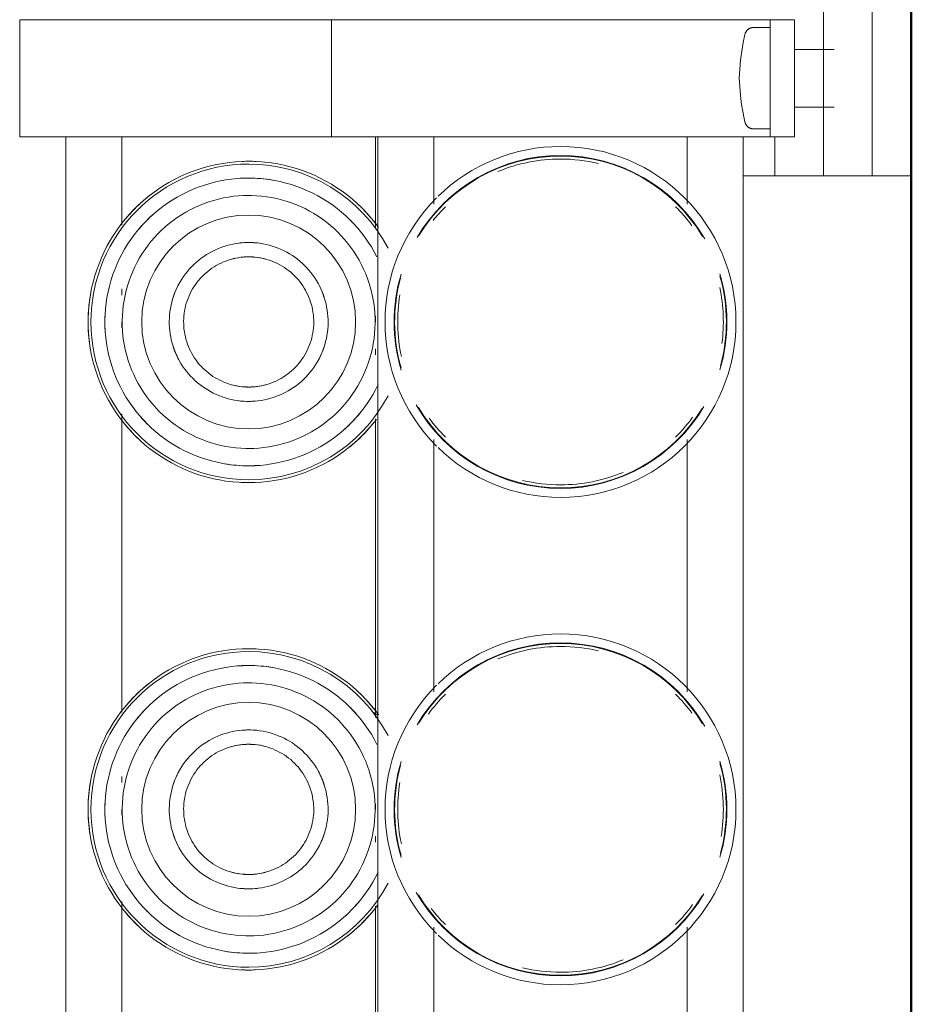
# Model space of a CAD drawing. Header units: millimetres. Extents: x 26623 to 48924, y 4737 to 39091.
# Tile 39 of 89: x 33572 to 33663, y 36541 to 36642. Entities that reach past the tile are written whole.
import ezdxf

# ---------------------------------------------------------------- set-up
doc = ezdxf.new("R2010")
doc.units = ezdxf.units.MM
doc.linetypes.add('ADSK_Скрыто', pattern=[300, 150, -150])
for name, color, linetype, lineweight in [('A-DETL-____-HDLN', 90, 'ADSK_Скрыто', 9), ('A-WALL-____-MCUT', 113, 'Continuous', 50), ('A-WALL-____-OTLN', 113, 'Continuous', 20), ('M-EQPM-____-OTLN', 50, 'Continuous', 20)]:
    doc.layers.add(name, color=color, linetype=linetype, lineweight=lineweight)

# ---------------------------------------------------------------- blocks, each defined once
blk = doc.blocks.new('Прямая форма - V line-613630-В_Этаж 03_Водопровод')
at = {"layer": 'A-WALL-____-MCUT', "color": 9}
blk.add_line((7702.21, 0), (3930, 0), dxfattribs=at)
blk = doc.blocks.new('Прямая форма - SW - 019-613631-В_Этаж 03_Водопровод')
blk.add_blockref('Прямая форма - V line-613630-В_Этаж 03_Водопровод', (0, 0))
blk = doc.blocks.new('V line_ifc_RVT-1-В_Этаж 03_Водопровод')
at = {"layer": 'A-WALL-____-OTLN', "color": 253, "lineweight": 20, "rotation": 90}
blk.add_blockref('Прямая форма - SW - 019-613631-В_Этаж 03_Водопровод', (33663.24, 30037.63), dxfattribs=at)
blk = doc.blocks.new('ADSK_Коллектор с регулирующими клапанами и расходомерами - N5-1658201-В_Этаж 03_Водопровод')
at = {"layer": 'A-DETL-____-HDLN', "flags": 128}
for points in [[(51.23, -16.96), (51.2, -16.94), (51.17, -16.92), (51.14, -16.9), (51.12, -16.88), (51.09, -16.85), (51.06, -16.83), (51.04, -16.8), (51.01, -16.77), (50.99, -16.75), (50.97, -16.72), (50.95, -16.69), (50.93, -16.66)], [(61.08, -16.64), (61.06, -16.67), (61.04, -16.7), (61.02, -16.73), (61, -16.76), (60.98, -16.79), (60.95, -16.81), (60.93, -16.84), (60.9, -16.86), (60.87, -16.89), (60.84, -16.91), (60.82, -16.93), (60.79, -16.95), (60.75, -16.97)]]:
    blk.add_lwpolyline(points, dxfattribs=at)
at = {"layer": 'M-EQPM-____-OTLN'}
for p, q in [((66, -4), (66, 0)), ((56, 0), (46, 0)), ((66, 0), (56, 0)), ((46, -4), (56, -4)), ((56, -4), (66, -4)), ((66, -4), (66, -5.17)), ((66, -5.17), (66, -6.66)), ((66, -9), (66, -6.66)), ((53.04, -7.93), (53.04, -12)), ((58.96, -12), (58.96, -7.93)), ((46, -9), (66, -9)), ((66, -9), (66, -10.17)), ((66, -10.17), (66, -11.66)), ((50, -14.5), (50, -12)), ((62, -12), (50, -12)), ((62, -12), (62, -14.5)), ((66, -14), (66, -11.66)), ((62, -14), (66, -14)), ((66, -14), (66, -17.25)), ((50, -18.5), (50, -14.5)), ((50, -14.5), (62, -14.5)), ((50.8, -14.5), (50.8, -16.19)), ((61.2, -16.19), (61.2, -14.5)), ((62, -14.5), (62, -18.5)), ((250, -17.25), (62, -17.25)), ((50, -53), (50, -18.5)), ((62, -18.5), (62, -53)), ((68.93, -23), (62, -23)), ((118.93, -23), (93.07, -23)), ((168.93, -23), (143.07, -23)), ((62, -49), (68.93, -49)), ((93.07, -49), (118.93, -49)), ((143.07, -49), (168.93, -49)), ((50, -53), (50, -59.5)), ((62, -59.5), (62, -53)), ((62, -54.75), (250, -54.75)), ((71.43, -55), (62, -55)), ((81, -55), (80.39, -55)), ((84.38, -55), (83.76, -55)), ((121.56, -55), (90.94, -55)), ((121.33, -54.75), (120.97, -55.37)), ((131, -55), (130.39, -55)), ((134.38, -55), (133.76, -55)), ((171.56, -55), (140.94, -55)), ((50, -59.5), (62, -59.5)), ((50, -85), (50, -59.5)), ((62, -59.5), (62, -85)), ((62, -81), (71.06, -81)), ((77.62, -81), (78.24, -81)), ((81, -81), (81.61, -81)), ((90.44, -81), (121.06, -81)), ((127.62, -81), (128.24, -81)), ((131, -81), (131.61, -81)), ((140.44, -81), (171.06, -81)), ((50, -85), (50, -91.5)), ((62, -91.5), (62, -85)), ((62, -86.75), (250, -86.75)), ((50, -91.5), (62, -91.5))]:
    blk.add_line(p, q, dxfattribs=at)
at = {"layer": 'M-EQPM-____-OTLN', "flags": 128}
for points in [[(51.5, -17.07), (51.46, -17.06), (51.43, -17.05), (51.39, -17.04), (51.36, -17.03), (51.33, -17.01), (51.3, -17), (51.26, -16.98), (51.23, -16.96), (51.2, -16.94), (51.17, -16.92), (51.14, -16.9), (51.12, -16.88), (51.09, -16.85), (51.06, -16.83), (51.04, -16.8), (51.01, -16.77), (50.99, -16.75), (50.97, -16.72), (50.95, -16.69), (50.93, -16.66), (50.91, -16.63), (50.89, -16.59), (50.88, -16.56), (50.87, -16.53), (50.85, -16.49), (50.84, -16.46), (50.83, -16.42), (50.82, -16.39), (50.82, -16.35), (50.81, -16.32), (50.8, -16.28), (50.8, -16.25), (50.8, -16.21), (50.8, -16.19)], [(56, -17.65), (55.08, -17.61), (54.16, -17.52), (53.24, -17.4), (52.33, -17.25), (51.5, -17.07)], [(60.5, -17.07), (59.6, -17.26), (58.69, -17.41), (57.77, -17.53), (56.85, -17.61), (56, -17.65)], [(61.2, -16.19), (61.2, -16.23), (61.2, -16.26), (61.19, -16.3), (61.19, -16.33), (61.18, -16.37), (61.17, -16.4), (61.16, -16.44), (61.15, -16.47), (61.14, -16.51), (61.13, -16.54), (61.11, -16.57), (61.1, -16.61), (61.08, -16.64), (61.06, -16.67), (61.04, -16.7), (61.02, -16.73), (61, -16.76), (60.98, -16.79), (60.95, -16.81), (60.93, -16.84), (60.9, -16.86), (60.87, -16.89), (60.84, -16.91), (60.82, -16.93), (60.79, -16.95), (60.75, -16.97), (60.72, -16.99), (60.69, -17), (60.66, -17.02), (60.62, -17.03), (60.59, -17.04), (60.56, -17.05), (60.52, -17.06), (60.5, -17.07)], [(71.3, -54.67), (70.77, -55.07), (70.27, -55.49), (69.77, -55.93), (69.3, -56.39), (68.85, -56.87), (68.41, -57.36), (67.99, -57.87), (67.6, -58.4), (67.23, -58.95), (66.88, -59.5), (66.55, -60.07), (66.24, -60.66), (65.96, -61.25), (65.7, -61.86), (65.47, -62.48), (65.26, -63.1), (65.08, -63.74), (64.92, -64.38), (64.79, -65.02), (64.68, -65.67), (64.6, -66.33), (64.55, -66.99), (64.52, -67.64), (64.52, -68)], [(74.33, -54.84), (73.81, -55.12), (73.3, -55.41), (72.8, -55.73), (72.32, -56.07), (71.85, -56.43), (71.39, -56.8), (70.95, -57.2), (70.53, -57.61), (70.12, -58.03), (69.73, -58.48), (69.36, -58.93), (69, -59.41), (68.67, -59.89), (68.36, -60.39), (68.06, -60.91), (67.79, -61.43), (67.54, -61.96), (67.31, -62.5), (67.1, -63.06), (66.91, -63.62), (66.75, -64.18), (66.61, -64.76), (66.49, -65.34), (66.39, -65.92), (66.32, -66.5), (66.27, -67.09), (66.25, -67.68), (66.24, -68)], [(93.98, -68), (93.97, -67.48), (93.94, -66.96), (93.89, -66.45), (93.81, -65.93), (93.72, -65.42), (93.61, -64.92), (93.47, -64.41), (93.32, -63.92), (93.15, -63.43), (92.95, -62.95), (92.74, -62.47), (92.51, -62.01), (92.26, -61.55), (92, -61.11), (91.71, -60.67), (91.41, -60.25), (91.09, -59.84), (90.76, -59.44), (90.41, -59.06), (90.04, -58.69), (89.66, -58.34), (89.27, -58), (88.86, -57.67), (88.44, -57.37), (88.01, -57.08), (87.57, -56.81), (87.12, -56.55), (86.65, -56.32), (86.18, -56.1), (85.7, -55.9), (85.22, -55.73), (84.72, -55.57), (84.22, -55.43), (83.72, -55.31), (83.21, -55.21), (82.69, -55.13), (82.18, -55.08), (81.66, -55.04), (81.14, -55.02), (80.62, -55.03), (80.1, -55.05), (79.59, -55.1), (79.07, -55.17), (78.56, -55.25), (78.05, -55.36), (77.55, -55.49), (77.05, -55.64), (76.56, -55.8), (76.08, -55.99), (75.6, -56.2), (75.13, -56.42), (74.67, -56.67), (74.23, -56.93), (73.79, -57.21), (73.36, -57.51), (72.95, -57.82), (72.55, -58.15), (72.16, -58.5), (71.79, -58.86), (71.43, -59.23), (71.09, -59.62), (70.76, -60.03), (70.45, -60.44), (70.16, -60.87), (69.88, -61.31), (69.62, -61.76), (69.38, -62.22), (69.16, -62.69), (68.96, -63.17), (68.77, -63.65), (68.61, -64.14), (68.46, -64.64), (68.34, -65.15), (68.24, -65.66), (68.15, -66.17), (68.09, -66.68), (68.05, -67.2), (68.02, -67.72), (68.02, -68)], [(95.76, -68), (95.74, -67.41), (95.71, -66.82), (95.65, -66.23), (95.57, -65.65), (95.46, -65.07), (95.33, -64.49), (95.18, -63.92), (95.01, -63.36), (94.81, -62.8), (94.59, -62.25), (94.35, -61.71), (94.09, -61.19), (93.81, -60.67), (93.5, -60.16), (93.18, -59.67), (92.84, -59.19), (92.47, -58.72), (92.09, -58.27), (91.7, -57.83), (91.28, -57.41), (90.85, -57.01), (90.4, -56.63), (89.94, -56.26), (89.46, -55.91), (88.97, -55.58), (88.47, -55.27), (87.95, -54.99), (87.43, -54.72)], [(97.48, -68), (97.47, -67.34), (97.43, -66.68), (97.36, -66.03), (97.27, -65.37), (97.15, -64.73), (97.01, -64.08), (96.84, -63.44), (96.65, -62.82), (96.43, -62.19), (96.18, -61.58), (95.91, -60.98), (95.62, -60.39), (95.3, -59.81), (94.97, -59.24), (94.6, -58.69), (94.22, -58.16), (93.82, -57.64), (93.39, -57.13), (92.95, -56.64), (92.48, -56.18), (92, -55.73), (91.5, -55.3), (90.99, -54.89)], [(121.3, -54.67), (120.77, -55.07), (120.27, -55.49), (119.77, -55.93), (119.3, -56.39), (118.85, -56.87), (118.41, -57.36), (117.99, -57.87), (117.6, -58.4), (117.23, -58.95), (116.88, -59.5), (116.55, -60.07), (116.24, -60.66), (115.96, -61.25), (115.7, -61.86), (115.47, -62.48), (115.26, -63.1), (115.08, -63.74), (114.92, -64.38), (114.79, -65.02), (114.68, -65.67), (114.6, -66.33), (114.55, -66.99), (114.52, -67.64), (114.52, -68)], [(124.33, -54.84), (123.81, -55.12), (123.3, -55.41), (122.8, -55.73), (122.32, -56.07), (121.85, -56.43), (121.39, -56.8), (120.95, -57.2), (120.53, -57.61), (120.12, -58.03), (119.73, -58.48), (119.36, -58.93), (119, -59.41), (118.67, -59.89), (118.36, -60.39), (118.06, -60.91), (117.79, -61.43), (117.54, -61.96), (117.31, -62.5), (117.1, -63.06), (116.91, -63.62), (116.75, -64.18), (116.61, -64.76), (116.49, -65.34), (116.39, -65.92), (116.32, -66.5), (116.27, -67.09), (116.25, -67.68), (116.24, -68)], [(143.98, -68), (143.97, -67.48), (143.94, -66.96), (143.89, -66.45), (143.81, -65.93), (143.72, -65.42), (143.61, -64.92), (143.47, -64.41), (143.32, -63.92), (143.15, -63.43), (142.95, -62.95), (142.74, -62.47), (142.51, -62.01), (142.26, -61.55), (142, -61.11), (141.71, -60.67), (141.41, -60.25), (141.09, -59.84), (140.76, -59.44), (140.41, -59.06), (140.04, -58.69), (139.66, -58.34), (139.27, -58), (138.86, -57.67), (138.44, -57.37), (138.01, -57.08), (137.57, -56.81), (137.12, -56.55), (136.65, -56.32), (136.18, -56.1), (135.7, -55.9), (135.22, -55.73), (134.72, -55.57), (134.22, -55.43), (133.72, -55.31), (133.21, -55.21), (132.69, -55.13), (132.18, -55.08), (131.66, -55.04), (131.14, -55.02), (130.62, -55.03), (130.1, -55.05), (129.59, -55.1), (129.07, -55.17), (128.56, -55.25), (128.05, -55.36), (127.55, -55.49), (127.05, -55.64), (126.56, -55.8), (126.08, -55.99), (125.6, -56.2), (125.13, -56.42), (124.67, -56.67), (124.23, -56.93), (123.79, -57.21), (123.36, -57.51), (122.95, -57.82), (122.55, -58.15), (122.16, -58.5), (121.79, -58.86), (121.43, -59.23), (121.09, -59.62), (120.76, -60.03), (120.45, -60.44), (120.16, -60.87), (119.88, -61.31), (119.62, -61.76), (119.38, -62.22), (119.16, -62.69), (118.96, -63.17), (118.77, -63.65), (118.61, -64.14), (118.46, -64.64), (118.34, -65.15), (118.24, -65.66), (118.15, -66.17), (118.09, -66.68), (118.05, -67.2), (118.02, -67.72), (118.02, -68)], [(145.76, -68), (145.74, -67.41), (145.71, -66.82), (145.65, -66.23), (145.57, -65.65), (145.46, -65.07), (145.33, -64.49), (145.18, -63.92), (145.01, -63.36), (144.81, -62.8), (144.59, -62.25), (144.35, -61.71), (144.09, -61.19), (143.81, -60.67), (143.5, -60.16), (143.18, -59.67), (142.84, -59.19), (142.47, -58.72), (142.09, -58.27), (141.7, -57.83), (141.28, -57.41), (140.85, -57.01), (140.4, -56.63), (139.94, -56.26), (139.46, -55.91), (138.97, -55.58), (138.47, -55.27), (137.95, -54.99), (137.43, -54.72)], [(147.48, -68), (147.47, -67.34), (147.43, -66.68), (147.36, -66.03), (147.27, -65.37), (147.15, -64.73), (147.01, -64.08), (146.84, -63.44), (146.65, -62.82), (146.43, -62.19), (146.18, -61.58), (145.91, -60.98), (145.62, -60.39), (145.3, -59.81), (144.97, -59.24), (144.6, -58.69), (144.22, -58.16), (143.82, -57.64), (143.39, -57.13), (142.95, -56.64), (142.48, -56.18), (142, -55.73), (141.5, -55.3), (140.99, -54.89), (140.83, -54.77)], [(89.15, -68), (89.14, -67.67), (89.12, -67.35), (89.09, -67.02), (89.05, -66.7), (88.99, -66.38), (88.92, -66.06), (88.83, -65.75), (88.74, -65.44), (88.63, -65.13), (88.51, -64.83), (88.37, -64.53), (88.23, -64.24), (88.07, -63.95), (87.91, -63.67), (87.73, -63.4), (87.54, -63.13), (87.34, -62.88), (87.13, -62.63), (86.91, -62.39), (86.68, -62.15), (86.44, -61.93), (86.19, -61.72), (85.94, -61.52), (85.67, -61.32), (85.4, -61.14), (85.13, -60.97), (84.84, -60.81), (84.55, -60.66), (84.25, -60.53), (83.95, -60.4), (83.65, -60.29), (83.34, -60.19), (83.02, -60.1), (82.71, -60.03), (82.39, -59.97), (82.06, -59.92), (81.74, -59.88), (81.41, -59.86), (81.09, -59.85), (80.76, -59.85), (80.44, -59.87), (80.11, -59.9), (79.79, -59.94), (79.47, -60), (79.15, -60.06), (78.83, -60.14), (78.52, -60.24), (78.21, -60.34), (77.91, -60.46), (77.61, -60.59), (77.31, -60.73), (77.03, -60.88), (76.75, -61.05), (76.47, -61.22), (76.2, -61.41), (75.94, -61.61), (75.69, -61.82), (75.45, -62.03), (75.22, -62.26), (74.99, -62.49), (74.77, -62.74), (74.57, -62.99), (74.37, -63.25), (74.19, -63.52), (74.02, -63.8), (73.85, -64.08), (73.7, -64.37), (73.56, -64.66), (73.44, -64.96), (73.32, -65.27), (73.22, -65.58), (73.13, -65.89), (73.05, -66.21), (72.98, -66.53), (72.93, -66.85), (72.89, -67.17), (72.87, -67.5), (72.85, -67.82), (72.85, -68)], [(139.15, -68), (139.14, -67.67), (139.12, -67.35), (139.09, -67.02), (139.05, -66.7), (138.99, -66.38), (138.92, -66.06), (138.83, -65.75), (138.74, -65.44), (138.63, -65.13), (138.51, -64.83), (138.37, -64.53), (138.23, -64.24), (138.07, -63.95), (137.91, -63.67), (137.73, -63.4), (137.54, -63.13), (137.34, -62.88), (137.13, -62.63), (136.91, -62.39), (136.68, -62.15), (136.44, -61.93), (136.19, -61.72), (135.94, -61.52), (135.67, -61.32), (135.4, -61.14), (135.13, -60.97), (134.84, -60.81), (134.55, -60.66), (134.25, -60.53), (133.95, -60.4), (133.65, -60.29), (133.34, -60.19), (133.02, -60.1), (132.71, -60.03), (132.39, -59.97), (132.06, -59.92), (131.74, -59.88), (131.41, -59.86), (131.09, -59.85), (130.76, -59.85), (130.44, -59.87), (130.11, -59.9), (129.79, -59.94), (129.47, -60), (129.15, -60.06), (128.83, -60.14), (128.52, -60.24), (128.21, -60.34), (127.91, -60.46), (127.61, -60.59), (127.31, -60.73), (127.03, -60.88), (126.75, -61.05), (126.47, -61.22), (126.2, -61.41), (125.94, -61.61), (125.69, -61.82), (125.45, -62.03), (125.22, -62.26), (124.99, -62.49), (124.77, -62.74), (124.57, -62.99), (124.37, -63.25), (124.19, -63.52), (124.02, -63.8), (123.85, -64.08), (123.7, -64.37), (123.56, -64.66), (123.44, -64.96), (123.32, -65.27), (123.22, -65.58), (123.13, -65.89), (123.05, -66.21), (122.98, -66.53), (122.93, -66.85), (122.89, -67.17), (122.87, -67.5), (122.85, -67.82), (122.85, -68)], [(87.68, -68), (87.67, -67.73), (87.65, -67.47), (87.63, -67.2), (87.59, -66.94), (87.54, -66.67), (87.48, -66.41), (87.42, -66.16), (87.34, -65.9), (87.25, -65.65), (87.15, -65.4), (87.04, -65.16), (86.92, -64.92), (86.79, -64.68), (86.66, -64.45), (86.51, -64.23), (86.35, -64.01), (86.19, -63.8), (86.02, -63.6), (85.84, -63.4), (85.65, -63.21), (85.46, -63.03), (85.25, -62.85), (85.04, -62.69), (84.83, -62.53), (84.61, -62.38), (84.38, -62.24), (84.15, -62.11), (83.91, -61.99), (83.67, -61.88), (83.42, -61.78), (83.17, -61.69), (82.91, -61.6), (82.66, -61.53), (82.4, -61.47), (82.13, -61.42), (81.87, -61.38), (81.61, -61.35), (81.34, -61.33), (81.07, -61.32), (80.81, -61.33), (80.54, -61.34), (80.27, -61.36), (80.01, -61.4), (79.74, -61.44), (79.48, -61.5), (79.22, -61.56), (78.97, -61.64), (78.72, -61.73), (78.47, -61.82), (78.22, -61.93), (77.98, -62.05), (77.75, -62.17), (77.52, -62.31), (77.29, -62.45), (77.07, -62.6), (76.86, -62.76), (76.65, -62.93), (76.45, -63.11), (76.26, -63.3), (76.08, -63.49), (75.9, -63.69), (75.73, -63.9), (75.57, -64.11), (75.42, -64.33), (75.28, -64.56), (75.15, -64.79), (75.02, -65.03), (74.91, -65.27), (74.8, -65.51), (74.71, -65.76), (74.63, -66.02), (74.55, -66.27), (74.49, -66.53), (74.43, -66.79), (74.39, -67.06), (74.36, -67.32), (74.34, -67.59), (74.33, -67.86), (74.32, -68)], [(137.68, -68), (137.67, -67.73), (137.65, -67.47), (137.63, -67.2), (137.59, -66.94), (137.54, -66.67), (137.48, -66.41), (137.42, -66.16), (137.34, -65.9), (137.25, -65.65), (137.15, -65.4), (137.04, -65.16), (136.92, -64.92), (136.79, -64.68), (136.66, -64.45), (136.51, -64.23), (136.35, -64.01), (136.19, -63.8), (136.02, -63.6), (135.84, -63.4), (135.65, -63.21), (135.46, -63.03), (135.25, -62.85), (135.04, -62.69), (134.83, -62.53), (134.61, -62.38), (134.38, -62.24), (134.15, -62.11), (133.91, -61.99), (133.67, -61.88), (133.42, -61.78), (133.17, -61.69), (132.91, -61.6), (132.66, -61.53), (132.4, -61.47), (132.13, -61.42), (131.87, -61.38), (131.61, -61.35), (131.34, -61.33), (131.07, -61.32), (130.81, -61.33), (130.54, -61.34), (130.27, -61.36), (130.01, -61.4), (129.74, -61.44), (129.48, -61.5), (129.22, -61.56), (128.97, -61.64), (128.72, -61.73), (128.47, -61.82), (128.22, -61.93), (127.98, -62.05), (127.75, -62.17), (127.52, -62.31), (127.29, -62.45), (127.07, -62.6), (126.86, -62.76), (126.65, -62.93), (126.45, -63.11), (126.26, -63.3), (126.08, -63.49), (125.9, -63.69), (125.73, -63.9), (125.57, -64.11), (125.42, -64.33), (125.28, -64.56), (125.15, -64.79), (125.02, -65.03), (124.91, -65.27), (124.8, -65.51), (124.71, -65.76), (124.63, -66.02), (124.55, -66.27), (124.49, -66.53), (124.43, -66.79), (124.39, -67.06), (124.36, -67.32), (124.34, -67.59), (124.33, -67.86), (124.32, -68)], [(64.52, -68), (64.53, -68.66), (64.57, -69.32), (64.64, -69.97), (64.73, -70.63), (64.85, -71.27), (64.99, -71.92), (65.16, -72.56), (65.35, -73.18), (65.57, -73.81), (65.82, -74.42), (66.09, -75.02), (66.38, -75.61), (66.7, -76.19), (67.03, -76.76), (67.4, -77.31), (67.78, -77.84), (68.18, -78.36), (68.61, -78.87), (69.05, -79.36), (69.52, -79.82), (70, -80.27), (70.5, -80.7), (71.01, -81.11), (71.55, -81.5), (72.09, -81.87), (72.66, -82.21), (73.23, -82.54), (73.82, -82.84), (74.42, -83.11), (75.03, -83.36), (75.65, -83.59), (76.27, -83.79), (76.91, -83.97), (77.55, -84.12), (78.2, -84.24), (78.85, -84.34), (79.51, -84.42), (80.16, -84.46), (80.82, -84.48), (81.48, -84.48), (82.14, -84.44), (82.8, -84.38), (83.45, -84.3), (84.1, -84.19), (84.74, -84.05), (85.38, -83.89), (86.02, -83.7), (86.64, -83.49), (87.25, -83.25), (87.86, -82.99), (88.45, -82.7), (89.04, -82.39), (89.6, -82.06), (90.16, -81.7), (90.7, -81.33), (91.23, -80.93), (91.73, -80.51), (92.23, -80.07), (92.7, -79.61), (93.15, -79.13), (93.59, -78.64), (94.01, -78.13), (94.4, -77.6), (94.77, -77.05), (95.12, -76.5), (95.45, -75.93), (95.76, -75.34), (96.04, -74.75), (96.3, -74.14), (96.53, -73.52), (96.74, -72.9), (96.92, -72.26), (97.08, -71.62), (97.21, -70.98), (97.32, -70.33), (97.4, -69.67), (97.45, -69.01), (97.48, -68.36), (97.48, -68)], [(66.24, -68), (66.26, -68.59), (66.29, -69.18), (66.35, -69.77), (66.43, -70.35), (66.54, -70.93), (66.67, -71.51), (66.82, -72.08), (66.99, -72.64), (67.19, -73.2), (67.41, -73.75), (67.65, -74.29), (67.91, -74.81), (68.19, -75.33), (68.5, -75.84), (68.82, -76.33), (69.16, -76.81), (69.53, -77.28), (69.91, -77.73), (70.3, -78.17), (70.72, -78.59), (71.15, -78.99), (71.6, -79.37), (72.06, -79.74), (72.54, -80.09), (73.03, -80.42), (73.53, -80.73), (74.05, -81.01), (74.57, -81.28), (75.11, -81.53), (75.65, -81.75), (76.21, -81.96), (76.77, -82.14), (77.34, -82.29), (77.91, -82.43), (78.49, -82.54), (79.08, -82.63), (79.66, -82.69), (80.25, -82.74), (80.84, -82.75), (81.43, -82.75), (82.02, -82.72), (82.61, -82.67), (83.19, -82.59), (83.78, -82.49), (84.35, -82.37), (84.92, -82.22), (85.49, -82.06), (86.05, -81.87), (86.6, -81.65), (87.14, -81.42), (87.67, -81.16), (88.19, -80.88), (88.7, -80.59), (89.2, -80.27), (89.68, -79.93), (90.15, -79.57), (90.61, -79.2), (91.05, -78.8), (91.47, -78.39), (91.88, -77.97), (92.27, -77.52), (92.64, -77.07), (93, -76.59), (93.33, -76.11), (93.64, -75.61), (93.94, -75.09), (94.21, -74.57), (94.46, -74.04), (94.69, -73.5), (94.9, -72.94), (95.09, -72.38), (95.25, -71.82), (95.39, -71.24), (95.51, -70.66), (95.61, -70.08), (95.68, -69.5), (95.73, -68.91), (95.75, -68.32), (95.76, -68)], [(68.02, -68), (68.03, -68.52), (68.06, -69.04), (68.11, -69.55), (68.19, -70.07), (68.28, -70.58), (68.39, -71.08), (68.53, -71.59), (68.68, -72.08), (68.85, -72.57), (69.05, -73.05), (69.26, -73.53), (69.49, -73.99), (69.74, -74.45), (70, -74.89), (70.29, -75.33), (70.59, -75.75), (70.91, -76.16), (71.24, -76.56), (71.59, -76.94), (71.96, -77.31), (72.34, -77.66), (72.73, -78), (73.14, -78.33), (73.56, -78.63), (73.99, -78.92), (74.43, -79.19), (74.88, -79.45), (75.35, -79.68), (75.82, -79.9), (76.3, -80.1), (76.78, -80.27), (77.28, -80.43), (77.78, -80.57), (78.28, -80.69), (78.79, -80.79), (79.31, -80.87), (79.82, -80.92), (80.34, -80.96), (80.86, -80.98), (81.38, -80.97), (81.9, -80.95), (82.41, -80.9), (82.93, -80.83), (83.44, -80.75), (83.95, -80.64), (84.45, -80.51), (84.95, -80.36), (85.44, -80.2), (85.92, -80.01), (86.4, -79.8), (86.87, -79.58), (87.33, -79.33), (87.77, -79.07), (88.21, -78.79), (88.64, -78.49), (89.05, -78.18), (89.45, -77.85), (89.84, -77.5), (90.21, -77.14), (90.57, -76.77), (90.91, -76.38), (91.24, -75.97), (91.55, -75.56), (91.84, -75.13), (92.12, -74.69), (92.38, -74.24), (92.62, -73.78), (92.84, -73.31), (93.04, -72.83), (93.23, -72.35), (93.39, -71.86), (93.54, -71.36), (93.66, -70.85), (93.76, -70.34), (93.85, -69.83), (93.91, -69.32), (93.95, -68.8), (93.98, -68.28), (93.98, -68)], [(72.85, -68), (72.86, -68.33), (72.88, -68.65), (72.91, -68.98), (72.95, -69.3), (73.01, -69.62), (73.08, -69.94), (73.17, -70.25), (73.26, -70.56), (73.37, -70.87), (73.49, -71.17), (73.63, -71.47), (73.77, -71.76), (73.93, -72.05), (74.09, -72.33), (74.27, -72.6), (74.46, -72.87), (74.66, -73.12), (74.87, -73.37), (75.09, -73.61), (75.32, -73.85), (75.56, -74.07), (75.81, -74.28), (76.06, -74.48), (76.33, -74.68), (76.6, -74.86), (76.87, -75.03), (77.16, -75.19), (77.45, -75.34), (77.75, -75.47), (78.05, -75.6), (78.35, -75.71), (78.66, -75.81), (78.98, -75.9), (79.29, -75.97), (79.61, -76.03), (79.94, -76.08), (80.26, -76.12), (80.59, -76.14), (80.91, -76.15), (81.24, -76.15), (81.56, -76.13), (81.89, -76.1), (82.21, -76.06), (82.53, -76), (82.85, -75.94), (83.17, -75.86), (83.48, -75.76), (83.79, -75.66), (84.09, -75.54), (84.39, -75.41), (84.69, -75.27), (84.97, -75.12), (85.25, -74.95), (85.53, -74.78), (85.8, -74.59), (86.06, -74.39), (86.31, -74.18), (86.55, -73.97), (86.78, -73.74), (87.01, -73.51), (87.23, -73.26), (87.43, -73.01), (87.63, -72.75), (87.81, -72.48), (87.98, -72.2), (88.15, -71.92), (88.3, -71.63), (88.44, -71.34), (88.56, -71.04), (88.68, -70.73), (88.78, -70.42), (88.87, -70.11), (88.95, -69.79), (89.02, -69.47), (89.07, -69.15), (89.11, -68.83), (89.13, -68.5), (89.15, -68.18), (89.15, -68)], [(74.32, -68), (74.33, -68.27), (74.35, -68.53), (74.37, -68.8), (74.41, -69.06), (74.46, -69.33), (74.52, -69.59), (74.58, -69.84), (74.66, -70.1), (74.75, -70.35), (74.85, -70.6), (74.96, -70.84), (75.08, -71.08), (75.21, -71.32), (75.34, -71.55), (75.49, -71.77), (75.65, -71.99), (75.81, -72.2), (75.98, -72.4), (76.16, -72.6), (76.35, -72.79), (76.54, -72.97), (76.75, -73.15), (76.96, -73.31), (77.17, -73.47), (77.39, -73.62), (77.62, -73.76), (77.85, -73.89), (78.09, -74.01), (78.33, -74.12), (78.58, -74.22), (78.83, -74.31), (79.09, -74.4), (79.34, -74.47), (79.6, -74.53), (79.87, -74.58), (80.13, -74.62), (80.39, -74.65), (80.66, -74.67), (80.93, -74.68), (81.19, -74.67), (81.46, -74.66), (81.73, -74.64), (81.99, -74.6), (82.26, -74.56), (82.52, -74.5), (82.78, -74.44), (83.03, -74.36), (83.28, -74.27), (83.53, -74.18), (83.78, -74.07), (84.02, -73.95), (84.25, -73.83), (84.48, -73.69), (84.71, -73.55), (84.93, -73.4), (85.14, -73.24), (85.35, -73.07), (85.55, -72.89), (85.74, -72.7), (85.92, -72.51), (86.1, -72.31), (86.27, -72.1), (86.43, -71.89), (86.58, -71.67), (86.72, -71.44), (86.85, -71.21), (86.98, -70.97), (87.09, -70.73), (87.2, -70.49), (87.29, -70.24), (87.37, -69.98), (87.45, -69.73), (87.51, -69.47), (87.57, -69.21), (87.61, -68.94), (87.64, -68.68), (87.66, -68.41), (87.67, -68.14), (87.68, -68)], [(114.52, -68), (114.53, -68.66), (114.57, -69.32), (114.64, -69.97), (114.73, -70.63), (114.85, -71.27), (114.99, -71.92), (115.16, -72.56), (115.35, -73.18), (115.57, -73.81), (115.82, -74.42), (116.09, -75.02), (116.38, -75.61), (116.7, -76.19), (117.03, -76.76), (117.4, -77.31), (117.78, -77.84), (118.18, -78.36), (118.61, -78.87), (119.05, -79.36), (119.52, -79.82), (120, -80.27), (120.5, -80.7), (121.01, -81.11), (121.55, -81.5), (122.09, -81.87), (122.66, -82.21), (123.23, -82.54), (123.82, -82.84), (124.42, -83.11), (125.03, -83.36), (125.65, -83.59), (126.27, -83.79), (126.91, -83.97), (127.55, -84.12), (128.2, -84.24), (128.85, -84.34), (129.51, -84.42), (130.16, -84.46), (130.82, -84.48), (131.48, -84.48), (132.14, -84.44), (132.8, -84.38), (133.45, -84.3), (134.1, -84.19), (134.74, -84.05), (135.38, -83.89), (136.02, -83.7), (136.64, -83.49), (137.25, -83.25), (137.86, -82.99), (138.45, -82.7), (139.04, -82.39), (139.6, -82.06), (140.16, -81.7), (140.7, -81.33), (141.23, -80.93), (141.73, -80.51), (142.23, -80.07), (142.7, -79.61), (143.15, -79.13), (143.59, -78.64), (144.01, -78.13), (144.4, -77.6), (144.77, -77.05), (145.12, -76.5), (145.45, -75.93), (145.76, -75.34), (146.04, -74.75), (146.3, -74.14), (146.53, -73.52), (146.74, -72.9), (146.92, -72.26), (147.08, -71.62), (147.21, -70.98), (147.32, -70.33), (147.4, -69.67), (147.45, -69.01), (147.48, -68.36), (147.48, -68)], [(116.24, -68), (116.26, -68.59), (116.29, -69.18), (116.35, -69.77), (116.43, -70.35), (116.54, -70.93), (116.67, -71.51), (116.82, -72.08), (116.99, -72.64), (117.19, -73.2), (117.41, -73.75), (117.65, -74.29), (117.91, -74.81), (118.19, -75.33), (118.5, -75.84), (118.82, -76.33), (119.16, -76.81), (119.53, -77.28), (119.91, -77.73), (120.3, -78.17), (120.72, -78.59), (121.15, -78.99), (121.6, -79.37), (122.06, -79.74), (122.54, -80.09), (123.03, -80.42), (123.53, -80.73), (124.05, -81.01), (124.57, -81.28), (125.11, -81.53), (125.65, -81.75), (126.21, -81.96), (126.77, -82.14), (127.34, -82.29), (127.91, -82.43), (128.49, -82.54), (129.08, -82.63), (129.66, -82.69), (130.25, -82.74), (130.84, -82.75), (131.43, -82.75), (132.02, -82.72), (132.61, -82.67), (133.19, -82.59), (133.78, -82.49), (134.35, -82.37), (134.92, -82.22), (135.49, -82.06), (136.05, -81.87), (136.6, -81.65), (137.14, -81.42), (137.67, -81.16), (138.19, -80.88), (138.7, -80.59), (139.2, -80.27), (139.68, -79.93), (140.15, -79.57), (140.61, -79.2), (141.05, -78.8), (141.47, -78.39), (141.88, -77.97), (142.27, -77.52), (142.64, -77.07), (143, -76.59), (143.33, -76.11), (143.64, -75.61), (143.94, -75.09), (144.21, -74.57), (144.46, -74.04), (144.69, -73.5), (144.9, -72.94), (145.09, -72.38), (145.25, -71.82), (145.39, -71.24), (145.51, -70.66), (145.61, -70.08), (145.68, -69.5), (145.73, -68.91), (145.75, -68.32), (145.76, -68)], [(118.02, -68), (118.03, -68.52), (118.06, -69.04), (118.11, -69.55), (118.19, -70.07), (118.28, -70.58), (118.39, -71.08), (118.53, -71.59), (118.68, -72.08), (118.85, -72.57), (119.05, -73.05), (119.26, -73.53), (119.49, -73.99), (119.74, -74.45), (120, -74.89), (120.29, -75.33), (120.59, -75.75), (120.91, -76.16), (121.24, -76.56), (121.59, -76.94), (121.96, -77.31), (122.34, -77.66), (122.73, -78), (123.14, -78.33), (123.56, -78.63), (123.99, -78.92), (124.43, -79.19), (124.88, -79.45), (125.35, -79.68), (125.82, -79.9), (126.3, -80.1), (126.78, -80.27), (127.28, -80.43), (127.78, -80.57), (128.28, -80.69), (128.79, -80.79), (129.31, -80.87), (129.82, -80.92), (130.34, -80.96), (130.86, -80.98), (131.38, -80.97), (131.9, -80.95), (132.41, -80.9), (132.93, -80.83), (133.44, -80.75), (133.95, -80.64), (134.45, -80.51), (134.95, -80.36), (135.44, -80.2), (135.92, -80.01), (136.4, -79.8), (136.87, -79.58), (137.33, -79.33), (137.77, -79.07), (138.21, -78.79), (138.64, -78.49), (139.05, -78.18), (139.45, -77.85), (139.84, -77.5), (140.21, -77.14), (140.57, -76.77), (140.91, -76.38), (141.24, -75.97), (141.55, -75.56), (141.84, -75.13), (142.12, -74.69), (142.38, -74.24), (142.62, -73.78), (142.84, -73.31), (143.04, -72.83), (143.23, -72.35), (143.39, -71.86), (143.54, -71.36), (143.66, -70.85), (143.76, -70.34), (143.85, -69.83), (143.91, -69.32), (143.95, -68.8), (143.98, -68.28), (143.98, -68)], [(122.85, -68), (122.86, -68.33), (122.88, -68.65), (122.91, -68.98), (122.95, -69.3), (123.01, -69.62), (123.08, -69.94), (123.17, -70.25), (123.26, -70.56), (123.37, -70.87), (123.49, -71.17), (123.63, -71.47), (123.77, -71.76), (123.93, -72.05), (124.09, -72.33), (124.27, -72.6), (124.46, -72.87), (124.66, -73.12), (124.87, -73.37), (125.09, -73.61), (125.32, -73.85), (125.56, -74.07), (125.81, -74.28), (126.06, -74.48), (126.33, -74.68), (126.6, -74.86), (126.87, -75.03), (127.16, -75.19), (127.45, -75.34), (127.75, -75.47), (128.05, -75.6), (128.35, -75.71), (128.66, -75.81), (128.98, -75.9), (129.29, -75.97), (129.61, -76.03), (129.94, -76.08), (130.26, -76.12), (130.59, -76.14), (130.91, -76.15), (131.24, -76.15), (131.56, -76.13), (131.89, -76.1), (132.21, -76.06), (132.53, -76), (132.85, -75.94), (133.17, -75.86), (133.48, -75.76), (133.79, -75.66), (134.09, -75.54), (134.39, -75.41), (134.69, -75.27), (134.97, -75.12), (135.25, -74.95), (135.53, -74.78), (135.8, -74.59), (136.06, -74.39), (136.31, -74.18), (136.55, -73.97), (136.78, -73.74), (137.01, -73.51), (137.23, -73.26), (137.43, -73.01), (137.63, -72.75), (137.81, -72.48), (137.98, -72.2), (138.15, -71.92), (138.3, -71.63), (138.44, -71.34), (138.56, -71.04), (138.68, -70.73), (138.78, -70.42), (138.87, -70.11), (138.95, -69.79), (139.02, -69.47), (139.07, -69.15), (139.11, -68.83), (139.13, -68.5), (139.15, -68.18), (139.15, -68)], [(124.32, -68), (124.33, -68.27), (124.35, -68.53), (124.37, -68.8), (124.41, -69.06), (124.46, -69.33), (124.52, -69.59), (124.58, -69.84), (124.66, -70.1), (124.75, -70.35), (124.85, -70.6), (124.96, -70.84), (125.08, -71.08), (125.21, -71.32), (125.34, -71.55), (125.49, -71.77), (125.65, -71.99), (125.81, -72.2), (125.98, -72.4), (126.16, -72.6), (126.35, -72.79), (126.54, -72.97), (126.75, -73.15), (126.96, -73.31), (127.17, -73.47), (127.39, -73.62), (127.62, -73.76), (127.85, -73.89), (128.09, -74.01), (128.33, -74.12), (128.58, -74.22), (128.83, -74.31), (129.09, -74.4), (129.34, -74.47), (129.6, -74.53), (129.87, -74.58), (130.13, -74.62), (130.39, -74.65), (130.66, -74.67), (130.93, -74.68), (131.19, -74.67), (131.46, -74.66), (131.73, -74.64), (131.99, -74.6), (132.26, -74.56), (132.52, -74.5), (132.78, -74.44), (133.03, -74.36), (133.28, -74.27), (133.53, -74.18), (133.78, -74.07), (134.02, -73.95), (134.25, -73.83), (134.48, -73.69), (134.71, -73.55), (134.93, -73.4), (135.14, -73.24), (135.35, -73.07), (135.55, -72.89), (135.74, -72.7), (135.92, -72.51), (136.1, -72.31), (136.27, -72.1), (136.43, -71.89), (136.58, -71.67), (136.72, -71.44), (136.85, -71.21), (136.98, -70.97), (137.09, -70.73), (137.2, -70.49), (137.29, -70.24), (137.37, -69.98), (137.45, -69.73), (137.51, -69.47), (137.57, -69.21), (137.61, -68.94), (137.64, -68.68), (137.66, -68.41), (137.67, -68.14), (137.68, -68)]]:
    blk.add_lwpolyline(points, dxfattribs=at)
at = {"layer": 'M-EQPM-____-OTLN'}
for centre, radius, start, end in [((81, -36), 18, 360, 180), ((131, -36), 18, 360, 180), ((81, -36), 17.08, 73.3382, 106.8084), ((81, -36), 17.02, 74.579, 106.0052), ((131, -36), 17.08, 73.3382, 106.8084), ((131, -36), 17.02, 74.579, 106.0052), ((81, -36), 16.71, 82.4016, 102.1893), ((131, -36), 16.71, 80.4736, 102.1893), ((81, -36), 17.08, 119.9177, 180), ((131, -36), 17.08, 119.9177, 180), ((81, -36), 17.02, 121.0131, 180), ((81, -36), 17.08, 360, 59.535), ((81, -36), 17.02, 360, 58.6128), ((131, -36), 17.02, 121.0131, 180), ((131, -36), 17.08, 360, 59.535), ((131, -36), 17.02, 360, 58.6128), ((81, -36), 16.71, 126.2173, 135), ((81, -36), 16.71, 45, 54.2318), ((131, -36), 16.71, 126.2173, 135), ((131, -36), 16.71, 45, 54.2318), ((81, -36), 16.71, 360, 22.5752), ((131, -36), 16.71, 360, 22.5752), ((81, -36), 16.71, 166.5542, 180), ((131, -36), 16.71, 166.5542, 180), ((81, -36), 18, 180, 224.2576), ((81, -36), 17.08, 180, 239.535), ((81, -36), 17.02, 180, 238.6128), ((81, -36), 16.71, 180, 202.5752), ((81, -36), 17.08, 299.9177, 360), ((81, -36), 17.02, 301.0131, 360), ((81, -36), 18, 315.7424, 360), ((81, -36), 16.71, 346.5542, 360), ((131, -36), 18, 180, 224.2576), ((131, -36), 17.08, 180, 239.535), ((131, -36), 17.02, 180, 238.6128), ((131, -36), 16.71, 180, 202.5752), ((131, -36), 17.08, 299.9177, 360), ((131, -36), 17.02, 301.0131, 360), ((131, -36), 18, 315.7424, 360), ((131, -36), 16.71, 346.5542, 360), ((81, -36), 16.71, 225, 231.447), ((81, -36), 16.71, 306.2173, 315), ((131, -36), 16.71, 225, 234.2318), ((131, -36), 16.71, 307.4362, 315), ((81, -36), 18, 225, 315), ((131, -36), 18, 225, 315), ((81, -36), 17.08, 253.3382, 286.8084), ((81, -36), 17.02, 254.579, 286.0052), ((81, -36), 16.71, 260.4736, 282.1893), ((131, -36), 17.08, 253.3382, 286.8084), ((131, -36), 17.02, 254.579, 286.0052), ((131, -36), 16.71, 260.4736, 282.1893), ((81, -68), 16.19, 117.9124, 180), ((81, -68), 16.19, 360, 62.0876), ((131, -68), 16.19, 117.9124, 180), ((131, -68), 16.19, 360, 62.0876), ((81, -68), 16.48, 127.7655, 137.2994), ((81, -68), 16.48, 37.9904, 50.9474), ((131, -68), 16.48, 127.7655, 136.127), ((131, -68), 16.48, 37.9904, 50.9474), ((81, -68), 10.97, 0, 180), ((81, -68), 14.76, 131.4266, 135), ((81, -68), 14.76, 131.431, 135), ((81, -68), 14.76, 41.8759, 50.5662), ((81, -68), 14.76, 41.8721, 50.5593), ((131, -68), 10.97, 0, 180), ((131, -68), 14.76, 131.4266, 135), ((131, -68), 14.76, 131.431, 135), ((131, -68), 14.76, 41.8759, 50.5662), ((131, -68), 14.76, 41.8721, 50.5593), ((81, -68), 8.15, 108.3397, 120), ((81, -68), 8.15, 60, 72.044), ((131, -68), 8.15, 108.3397, 120), ((131, -68), 8.15, 60, 72.044), ((81, -68), 14.76, 170.2996, 180), ((81, -68), 14.76, 170.3017, 180), ((131, -68), 14.76, 170.2996, 180), ((131, -68), 14.76, 170.3017, 180), ((81, -68), 6.68, 164.5765, 180), ((81, -68), 6.68, 360, 15.4235), ((131, -68), 6.68, 164.5765, 180), ((131, -68), 6.68, 360, 15.4235), ((81, -68), 16.48, 177.3523, 180), ((81, -68), 8.15, 173.6045, 180), ((81, -68), 8.15, 360, 6.3988), ((81, -68), 14.76, 360, 3.3797), ((81, -68), 14.76, 360, 3.3756), ((81, -68), 16.48, 360, 2.3235), ((131, -68), 16.48, 177.3523, 180), ((131, -68), 8.15, 173.6045, 180), ((131, -68), 8.15, 360, 6.3988), ((131, -68), 14.76, 360, 3.3797), ((131, -68), 14.76, 360, 3.3756), ((131, -68), 16.48, 360, 2.3235), ((81, -68), 16.48, 180, 182.3235), ((81, -68), 16.19, 180, 360), ((81, -68), 14.76, 180, 183.3797), ((81, -68), 14.76, 180, 183.3756), ((81, -68), 10.97, 180, 0), ((81, -68), 8.15, 180, 186.3988), ((81, -68), 6.68, 180, 195.4235), ((81, -68), 6.68, 344.5765, 360), ((81, -68), 8.15, 353.6045, 360), ((81, -68), 14.76, 350.2996, 360), ((81, -68), 14.76, 350.3017, 360), ((81, -68), 16.48, 357.3523, 360), ((131, -68), 16.48, 180, 182.3235), ((131, -68), 16.19, 180, 360), ((131, -68), 14.76, 180, 183.3797), ((131, -68), 14.76, 180, 183.3756), ((131, -68), 10.97, 180, 0), ((131, -68), 8.15, 180, 186.3988), ((131, -68), 6.68, 180, 195.4235), ((131, -68), 6.68, 344.5765, 360), ((131, -68), 8.15, 353.6045, 360), ((131, -68), 14.76, 350.2996, 360), ((131, -68), 14.76, 350.3017, 360), ((131, -68), 16.48, 357.3523, 360), ((81, -68), 8.15, 240, 252.044), ((81, -68), 8.15, 288.3397, 300), ((131, -68), 8.15, 240, 252.044), ((131, -68), 8.15, 288.3397, 300), ((81, -68), 16.48, 217.9904, 230.9474), ((81, -68), 14.76, 221.8721, 230.5593), ((81, -68), 14.76, 221.8759, 230.5662), ((81, -68), 14.76, 311.4266, 315), ((81, -68), 14.76, 311.431, 315), ((131, -68), 16.48, 217.9904, 230.9474), ((131, -68), 14.76, 221.8721, 230.5593), ((131, -68), 14.76, 221.8759, 230.5662), ((131, -68), 14.76, 312.3932, 315), ((131, -68), 14.76, 312.3945, 315), ((81, -68), 16.48, 307.7696, 317.2994), ((131, -68), 16.48, 307.9549, 317.2994), ((81, -68), 14.76, 267.1521, 273.5836), ((81, -68), 14.76, 267.1556, 273.593), ((131, -68), 14.76, 267.1521, 273.5836), ((131, -68), 14.76, 267.1556, 273.593), ((81, -68), 16.48, 259.5299, 277.7037), ((131, -68), 16.48, 259.5299, 279.2417)]:
    blk.add_arc(centre, radius, start, end, dxfattribs=at)

msp = doc.modelspace()

# ---------------------------------------------------------------- block references
at = {"lineweight": 9}
msp.add_blockref('V line_ifc_RVT-1-В_Этаж 03_Водопровод', (0, 0), dxfattribs=at)
at = {"layer": 'A-DETL-____-HDLN', "rotation": 269.9999999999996}
msp.add_blockref('ADSK_Коллектор с регулирующими клапанами и расходомерами - N5-1658201-В_Этаж 03_Водопровод', (33663.24, 36691.6), dxfattribs=at)

doc.saveas('drawing.dxf')
